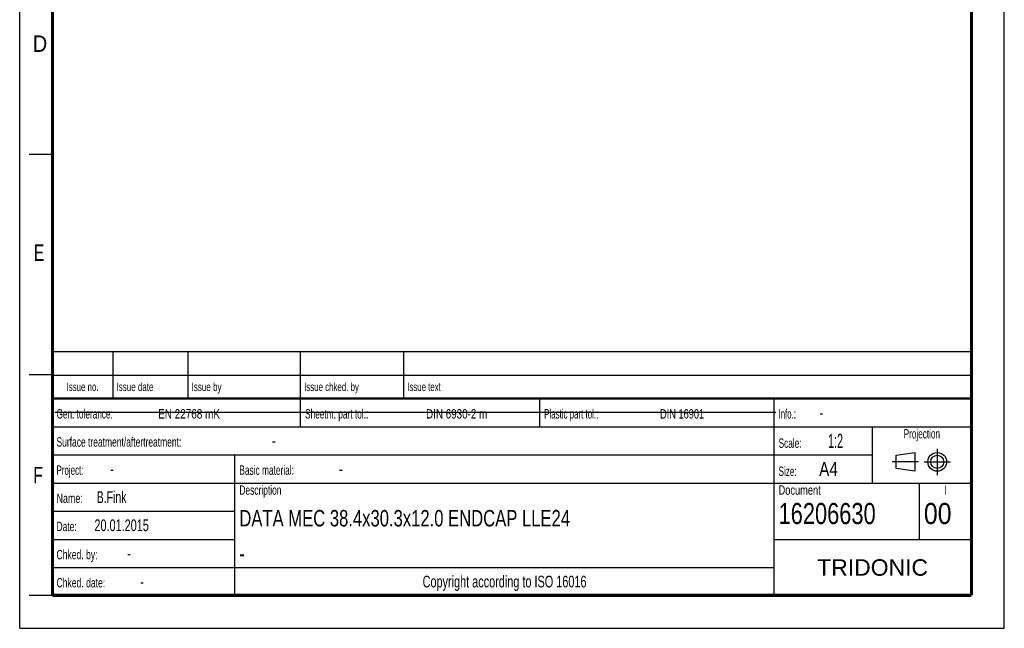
# Model space of a CAD drawing. Header units: millimetres. Extents: x 0 to 210, y 0 to 297.
# Tile 1 of 9: x 0 to 210, y 0 to 130. Entities that reach past the tile are written whole.
import ezdxf
from ezdxf.enums import TextEntityAlignment as Align

# ---------------------------------------------------------------- set-up
doc = ezdxf.new("R2010")
doc.units = ezdxf.units.MM
doc.header["$LTSCALE"] = 19.36
doc.linetypes.add('CENTER', pattern=[0.6, 0.375, -0.075, 0.075, -0.075])
doc.layers.get('0').update_dxf_attribs({"linetype": 'CONTINUOUS'})
doc.layers.add('DEFAULT_1', color=7, linetype='CENTER')
doc.layers.add('Z_NOTICE', color=7, linetype='CONTINUOUS')
doc.styles.add('TEXTSTYLE_2', font='txt', dxfattribs={"width": 0.75})
doc.styles.add('TEXTSTYLE_5', font='arial.ttf')

# ---------------------------------------------------------------- blocks, each defined once
blk = doc.blocks.new('SYMBOL_2_BL0', base_point=(192.31, 35.47))
at = {"color": 2, "linetype": 'CONTINUOUS'}
for p, q in [((186.91, 36.87), (190.91, 37.47)), ((186.91, 34.07), (186.91, 36.87)), ((190.91, 37.47), (190.91, 33.47)), ((190.91, 33.47), (186.91, 34.07))]:
    blk.add_line(p, q, dxfattribs=at)
for radius in [2, 1.4]:
    blk.add_circle((195.71, 35.47), radius, dxfattribs=at)
at = {"layer": 'DEFAULT_1', "color": 2, "linetype": 'CENTER'}
for p, q in [((195.71, 38.27), (195.71, 32.67)), ((191.71, 35.47), (186.11, 35.47)), ((192.91, 35.47), (198.5, 35.47))]:
    blk.add_line(p, q, dxfattribs=at)

msp = doc.modelspace()

# ---------------------------------------------------------------- linework, layer by layer
at = {"color": 2, "linetype": 'CONTINUOUS'}
for p, q in [((0, 0), (0, 297)), ((210, 0), (210, 297)), ((7, 101), (2, 101)), ((6.91362, 48.96015), (6.91362, 58.96015)), ((6.91362, 58.96015), (202.91362, 58.96015)), ((19.91362, 48.96015), (19.91362, 58.96015)), ((35.91362, 48.96015), (35.91362, 58.96015)), ((59.91362, 48.96015), (59.91362, 58.96015)), ((81.91362, 48.96015), (81.91362, 58.96015)), ((202.91362, 48.96015), (202.91362, 58.96015)), ((7, 54), (2, 54)), ((6.91362, 53.96015), (202.91362, 53.96015)), ((6.91355, 6.96013), (6.91355, 48.96013)), ((6.91355, 48.96013), (202.91355, 48.96013)), ((6.91362, 48.96015), (202.91362, 48.96015)), ((59.91355, 42.96013), (59.91355, 48.96013)), ((110.91355, 42.96013), (110.91355, 48.96013)), ((160.91355, 6.96013), (160.91355, 48.96013)), ((202.91355, 6.96013), (202.91355, 48.96013)), ((6.91355, 42.96013), (202.91355, 42.96013)), ((181.91355, 30.96013), (181.91355, 42.96013)), ((6.91355, 36.96013), (181.91355, 36.96013)), ((45.91355, 6.96013), (45.91355, 36.96013)), ((6.91355, 30.96013), (202.91355, 30.96013)), ((191.91355, 18.96013), (191.91355, 30.96013)), ((6.91355, 24.96013), (45.91355, 24.96013)), ((6.91355, 18.96013), (45.91355, 18.96013)), ((160.91355, 18.96013), (202.91355, 18.96013)), ((6.91355, 12.96013), (160.91355, 12.96013)), ((7, 7), (2, 7)), ((6.91355, 6.96013), (202.91355, 6.96013)), ((0, 0), (210, 0))]:
    msp.add_line(p, q, dxfattribs=at)
at = {"color": 7, "linetype": 'CONTINUOUS'}
msp.add_line((7.46812, 46.04239), (161.26812, 46.04239), dxfattribs=at)
for points, const_width in [([(7, 7), (7, 290)], 0.7), ([(203, 7), (203, 290)], 0.7), ([(7, 49), (203, 49)], 0.5), ([(7, 7), (203, 7)], 0.7)]:
    msp.add_lwpolyline(points, dxfattribs=dict(at, const_width=const_width))

# ---------------------------------------------------------------- block references
at = {"color": 2, "linetype": 'CONTINUOUS'}
msp.add_blockref('SYMBOL_2_BL0', (192.30508, 35.46975), dxfattribs=at)

# ---------------------------------------------------------------- texts
at = {"color": 5, "linetype": 'CONTINUOUS', "style": 'TEXTSTYLE_2'}
for s, width, p in [('D', 0.904762, (2.80729, 122.85717)), ('E', 0.714286, (3.00245, 78.30247)), ('F', 0.714286, (2.92219, 30.89704))]:
    msp.add_text(s, height=3.5, dxfattribs=dict(at, width=width)).set_placement(p)
at = {"layer": 'Z_NOTICE', "color": 5, "linetype": 'CONTINUOUS', "style": 'TEXTSTYLE_2'}
for s, height, width, p in [('Issue date ', 1.8, 0.707792, (20.66362, 50.56015)), ('Issue by ', 1.8, 0.71164, (36.66362, 50.56015)), ('Issue chked. by', 1.8, 0.698413, (60.66362, 50.56015)), ('Issue text ', 1.8, 0.694805, (82.66362, 50.56015)), ('Gen. tolerance:', 2, 0.657143, (7.85105, 44.71013)), ('EN 22768 mK', 2, 0.792208, (29.52962, 44.71013)), ('Sheetm. part tol.:', 2, 0.662698, (60.85105, 44.71013)), ('DIN 6930-2 m', 2, 0.78373, (86.67247, 44.71013)), ('Plastic part tol.:', 2, 0.632275, (111.85105, 44.71013)), ('DIN 16901', 2, 0.73545, (136.57724, 44.71013)), ('Info.: ', 2, 0.622449, (161.85105, 44.71013)), ('-', 2.5, 0.714286, (170.56533, 44.71013)), ('Surface treatment/aftertreatment: ', 2, 0.67577, (7.85105, 38.71013)), ('Scale:  ', 2, 0.660714, (161.85105, 38.46013)), ('1:2', 3, 0.571429, (172.42247, 38.46013)), ('-', 2.5, 0.714286, (53.80343, 38.71013)), ('Project: ', 2, 0.634921, (7.85105, 32.71013)), ('-', 2.5, 0.714286, (19.27962, 32.71013)), ('Basic material: ', 2, 0.66369, (46.85105, 32.71013)), ('-', 2.5, 0.714286, (68.08914, 32.71013)), ('Size: ', 2, 0.646825, (161.85105, 32.46013)), (' A4', 3, 0.809524, (169.61295, 32.46013)), ('B.Fink', 2.5, 0.670635, (16.42247, 26.71013)), ('Description', 2, 0.670996, (46.85105, 28.46013)), ('Document', 2, 0.738095, (161.85105, 28.46013)), ('Name: ', 2, 0.714286, (7.85105, 26.71013)), ('16206630', 4.5, 0.77381, (161.85105, 22.21013)), ('00', 4.5, 0.880952, (192.85105, 22.21013)), ('20.01.2015', 2.5, 0.692857, (15.94628, 20.71013)), ('Date: ', 2, 0.674603, (7.85105, 20.71013)), ('Chked. by: ', 2, 0.683983, (7.85105, 14.71013)), ('-', 2.5, 0.714286, (22.89867, 14.71013)), ('Chked. date: ', 2, 0.684982, (7.85105, 8.71013)), ('-', 2.5, 0.714286, (25.66057, 8.71013))]:
    msp.add_text(s, height=height, dxfattribs=dict(at, width=width)).set_placement(p)
for s, height, width, p in [('Issue no.', 1.8, 0.698413, (13.41362, 50.56015)), ('Projection', 2, 0.652381, (192.41355, 40.46013)), ('I', 2, 0.642857, (197.41355, 28.46013)), ('Copyright according to ISO 16016', 2.5, 0.694196, (103.41355, 8.71013))]:
    msp.add_text(s, height=height, dxfattribs=dict(at, width=width)).set_placement(p, align=Align.CENTER)
at = {"layer": 'Z_NOTICE', "color": 7, "linetype": 'CONTINUOUS', "style": 'TEXTSTYLE_2'}
for s, width, p in [('DATA MEC 38.4x30.3x12.0 ENDCAP LLE24', 0.757275, (46.85105, 21.71013)), ('-', 0.714286, (46.85105, 14.21013))]:
    msp.add_text(s, height=3.5, dxfattribs=dict(at, width=width)).set_placement(p)
at = {"layer": 'Z_NOTICE', "color": 5, "linetype": 'CONTINUOUS', "style": 'TEXTSTYLE_5'}
msp.add_text('TRIDONIC', height=3.5, dxfattribs=at).set_placement((181.91355, 11.21013), align=Align.CENTER)

doc.saveas('drawing.dxf')
